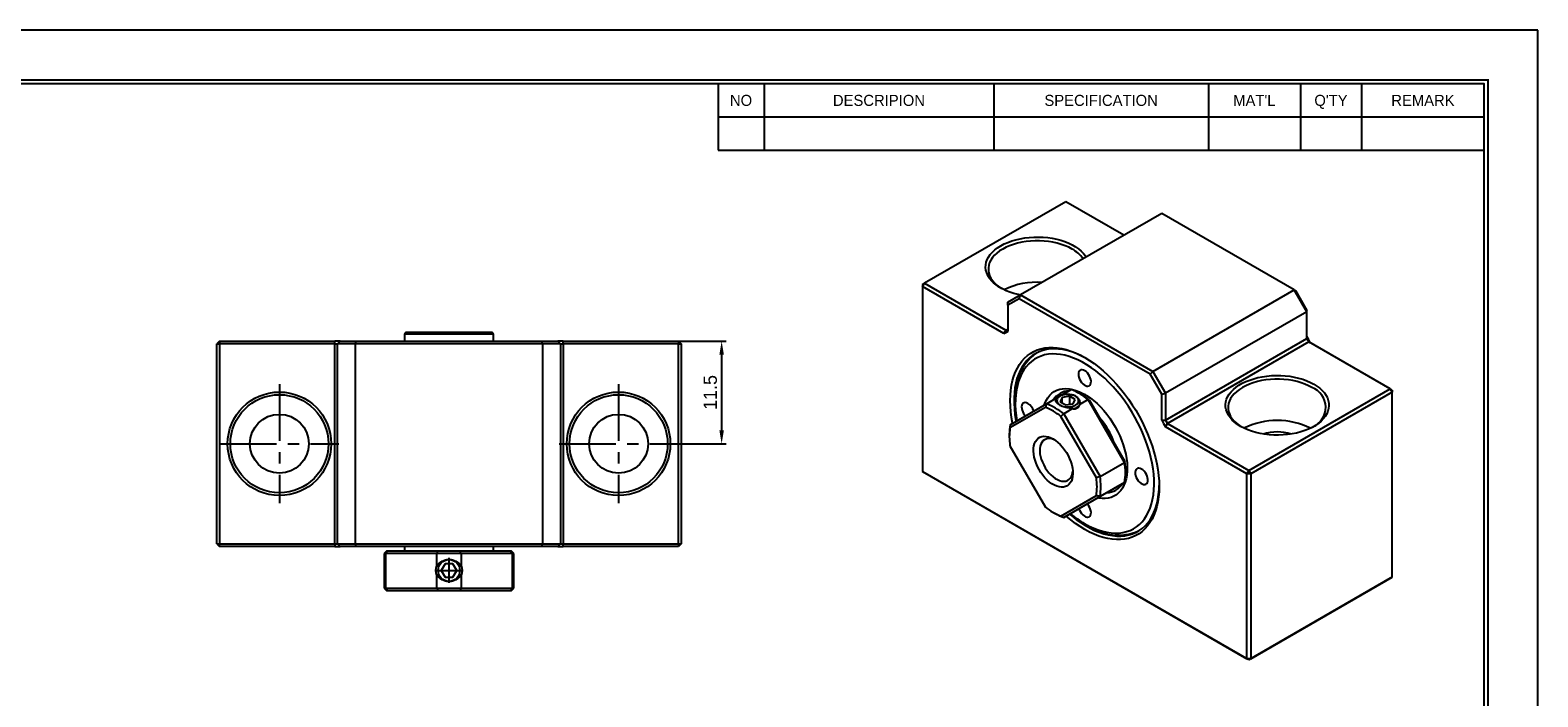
# Model space of a CAD drawing. Header units: millimetres. Extents: x 0 to 255, y 0 to 180.
# Tile 3 of 3: x 86 to 255, y 106 to 180. Entities that reach past the tile are written whole.
import ezdxf
from ezdxf.enums import TextEntityAlignment as Align

# ---------------------------------------------------------------- set-up
doc = ezdxf.new("R2010")
doc.units = ezdxf.units.MM
doc.linetypes.add('CENTER', pattern=[50.8, 31.75, -6.35, 6.35, -6.35])
doc.layers.get('DEFPOINTS').update_dxf_attribs({"linetype": 'CONTINUOUS'})
for name, color, linetype in [('center', 1, 'CENTER'), ('L1', 7, 'CONTINUOUS'), ('OUTLINE', 7, 'CONTINUOUS')]:
    doc.layers.add(name, color=color, linetype=linetype)
doc.dimstyles.get("Standard").update_dxf_attribs({"dimtxt": 1.5, "dimasz": 1.5, "dimexe": 0.5, "dimexo": 0, "dimgap": 0.5, "dimtad": 1, "dimdec": 3, "dimzin": 11, "dimdsep": 46, "dimtxsty": 'Standard', "dimcen": 0, "dimclrd": 5, "dimclre": 5, "dimclrt": 3, "dimadec": 0, "dimazin": 0, "dimtfac": 0.6, "dimtdec": 3, "dimtmove": 0, "dimatfit": 3, "dimfxl": 0, "dimtolj": 1, "dimtzin": 11, "dimarcsym": 0})

# ---------------------------------------------------------------- blocks, each defined once
blk = doc.blocks.new('표제란')
at = {"layer": 'L1', "color": 0}
for p, q in [((297, 210), (0, 210)), ((297, 0), (297, 210))]:
    blk.add_line(p, q, dxfattribs=at)
at = {"layer": 'L1'}
for p, q in [((190, 203), (190, 194.34)), ((196, 203), (196, 194.34)), ((226, 203), (226, 194.34)), ((254, 203), (254, 194.34)), ((266, 203), (266, 194.34)), ((274, 203), (274, 194.34)), ((190, 198.67), (290, 198.67)), ((190, 194.34), (290, 194.34))]:
    blk.add_line(p, q, dxfattribs=at)
at = {"layer": 'L1', "const_width": 0.25}
blk.add_lwpolyline([(290.5, 6.5), (290.5, 203.5), (10, 203.5), (10, 6.5)], close=True, dxfattribs=at)
at = {"layer": 'L1'}
blk.add_lwpolyline([(290, 7), (290, 203), (10.5, 203), (10.5, 7)], close=True, dxfattribs=at)
for s, p in [('NO', (193, 200.83)), ('DESCRIPION', (211, 200.83)), ('SPECIFICATION', (240, 200.83)), ("MAT'L", (260, 200.83)), ("Q'TY", (270, 200.83)), ('REMARK', (282, 200.83))]:
    blk.add_text(s, height=1.444, dxfattribs=at).set_placement(p, align=Align.MIDDLE_CENTER)
for tag, p in [('필렛', (179.25, 10.9)), ('모따기', (179.25, 8.3))]:
    blk.add_attdef(tag, text='', height=1.15, dxfattribs=at).set_placement(p, align=Align.MIDDLE_LEFT)
at = {"layer": 'OUTLINE', "ltscale": 0.5}
for tag, p, height in [('TITLE', (237.17, 24.41), 2.5), ('도번', (251.18, 15.64), 2.5), ('SCALE', (253.78, 9.55), 1.2), ('DATE', (277.02, 9.51), 1.2)]:
    blk.add_attdef(tag, p, '', height=height, dxfattribs=at)
blk = doc.blocks.new('*D18')
at = {"layer": 'DEFPOINTS', "color": 0, "ltscale": 0.2}
for p in [(158.66, 145.42), (158.63, 133.92), (163.51, 133.92)]:
    blk.add_point(p, dxfattribs=at)
at = {"layer": 'OUTLINE', "color": 5, "lineweight": -2, "ltscale": 0.2}
for p, q in [((158.66, 145.42), (164.01, 145.42)), ((163.51, 143.92), (163.51, 135.42)), ((158.63, 133.92), (164.01, 133.92))]:
    blk.add_line(p, q, dxfattribs=at)
at = {"layer": 'OUTLINE', "color": 5, "ltscale": 0.2}
for points in [[(163.26, 143.92), (163.76, 143.92), (163.51, 145.42)], [(163.26, 135.42), (163.76, 135.42), (163.51, 133.92)]]:
    blk.add_solid(points, dxfattribs=at)
at = {"layer": 'OUTLINE', "color": 3, "ltscale": 0.2, "insert": (162.24, 139.67), "char_height": 1.5, "attachment_point": 5, "rotation": 90}
blk.add_mtext('\\A1;11.5', dxfattribs=at)

msp = doc.modelspace()

# ---------------------------------------------------------------- linework, layer by layer
at = {"layer": 'center', "ltscale": 0.2}
for p, q in [((113.9623, 140.5876), (113.9623, 127.2476)), ((151.9623, 140.5876), (151.9623, 127.2476)), ((107.2923, 133.9176), (120.6323, 133.9176)), ((145.2923, 133.9176), (158.6323, 133.9176)), ((132.9623, 121.12), (132.9623, 118.3152)), ((131.5599, 119.7176), (134.3648, 119.7176))]:
    msp.add_line(p, q, dxfattribs=at)
at = {"layer": 'OUTLINE'}
for p, q in [((202.0734, 161.0491), (186.2342, 151.9054)), ((208.5781, 157.2941), (202.0734, 161.0491)), ((212.8215, 159.7437), (196.9823, 150.5999)), ((227.6707, 151.1714), (212.8215, 159.7437)), ((186.0221, 151.5379), (186.2342, 151.9054)), ((186.0221, 151.7829), (186.2342, 151.9054)), ((186.0221, 151.7829), (186.0221, 151.5379)), ((186.0221, 151.5379), (186.0221, 130.7978)), ((195.1438, 146.2721), (186.0221, 151.5379)), ((186.2342, 151.9054), (195.3559, 146.6395)), ((195.5681, 149.7832), (196.9823, 150.5999)), ((196.858, 150.1818), (196.9823, 150.5999)), ((196.9823, 150.5999), (211.8315, 142.0276)), ((211.8315, 142.0276), (227.6707, 151.1714)), ((229.0849, 148.7219), (227.6707, 151.1714)), ((227.6707, 151.1714), (227.795, 151.0996)), ((227.795, 151.0996), (229.0849, 148.8654)), ((196.858, 150.1818), (195.5681, 149.4368)), ((195.5681, 149.4368), (195.5681, 149.7832)), ((195.5681, 149.4368), (195.5681, 146.5171)), ((211.5315, 141.7109), (196.858, 150.1818)), ((229.0849, 148.7219), (213.2457, 139.5781)), ((229.0849, 148.7219), (229.0849, 148.8654)), ((229.0849, 145.7007), (229.0849, 148.7219)), ((107.2623, 145.4176), (106.9623, 145.1176)), ((107.2623, 145.4176), (107.2623, 145.1176)), ((107.2623, 145.4176), (120.1623, 145.4176)), ((120.1623, 145.1176), (120.1623, 145.4176)), ((120.4623, 145.4176), (120.1623, 145.4176)), ((120.4623, 145.1176), (120.7623, 145.4176)), ((120.7623, 145.4176), (120.4623, 145.4176)), ((120.7623, 145.4176), (122.5866, 145.4176)), ((122.4623, 145.1176), (122.5866, 145.4176)), ((122.5866, 145.4176), (143.3381, 145.4176)), ((128.1623, 146.4176), (127.9623, 146.2176)), ((127.9623, 146.2176), (127.9623, 145.4176)), ((137.9623, 146.2176), (127.9623, 146.2176)), ((128.1623, 146.4176), (137.7623, 146.4176)), ((137.9623, 146.2176), (137.7623, 146.4176)), ((137.9623, 145.4176), (137.9623, 146.2176)), ((143.4623, 145.1176), (143.3381, 145.4176)), ((143.3381, 145.4176), (145.1623, 145.4176)), ((145.4623, 145.1176), (145.1623, 145.4176)), ((145.4623, 145.4176), (145.1623, 145.4176)), ((145.7623, 145.4176), (145.4623, 145.4176)), ((145.7623, 145.1176), (145.7623, 145.4176)), ((145.7623, 145.4176), (158.6623, 145.4176)), ((158.6623, 145.4176), (158.6623, 145.1176)), ((158.6623, 145.4176), (158.9623, 145.1176)), ((195.3559, 146.6395), (195.1438, 146.2721)), ((195.1438, 146.2721), (195.3559, 146.3946)), ((195.3559, 146.6395), (195.5681, 146.762)), ((195.3559, 146.3946), (195.5681, 146.5171)), ((213.2457, 136.5569), (229.0849, 145.7007)), ((229.297, 145.3333), (213.4579, 136.1895)), ((229.297, 145.5782), (229.0849, 145.9456)), ((229.0849, 145.7007), (229.297, 145.3333)), ((229.5091, 145.2108), (229.297, 145.5782)), ((238.4187, 140.0675), (229.297, 145.3333)), ((106.9623, 145.1176), (107.2623, 145.1176)), ((106.9623, 122.7176), (106.9623, 145.1176)), ((120.1623, 145.1176), (107.2623, 145.1176)), ((107.2623, 145.1176), (107.2623, 122.7176)), ((120.1623, 145.1176), (120.4623, 145.1176)), ((120.1623, 122.7176), (120.1623, 145.1176)), ((120.4623, 122.7176), (120.4623, 145.1176)), ((122.4623, 145.1176), (120.4623, 145.1176)), ((143.4623, 145.1176), (122.4623, 145.1176)), ((122.4623, 145.1176), (122.4623, 122.7176)), ((145.4623, 145.1176), (143.4623, 145.1176)), ((143.4623, 122.7176), (143.4623, 145.1176)), ((145.4623, 145.1176), (145.4623, 122.7176)), ((145.4623, 145.1176), (145.7623, 145.1176)), ((145.7623, 145.1176), (145.7623, 122.7176)), ((158.6623, 145.1176), (145.7623, 145.1176)), ((158.6623, 122.7176), (158.6623, 145.1176)), ((158.6623, 145.1176), (158.9623, 145.1176)), ((158.9623, 145.1176), (158.9623, 122.7176)), ((211.5315, 141.7109), (211.8315, 142.0276)), ((211.8315, 142.0276), (213.2457, 139.5781)), ((212.8215, 139.4767), (211.5315, 141.7109)), ((196.4166, 138.8416), (196.4166, 138.4334)), ((199.9062, 138.3959), (200.9871, 139.0198)), ((201.6732, 139.1145), (201.4491, 138.6316)), ((201.4491, 138.6316), (202.0614, 138.2781)), ((201.6538, 139.4047), (202.6639, 139.9879)), ((202.5097, 139.2439), (201.6732, 139.1145)), ((201.6732, 138.5022), (201.6732, 139.1145)), ((203.1221, 138.8904), (202.5097, 139.2439)), ((202.5097, 138.3474), (202.5097, 139.2439)), ((202.8979, 138.4075), (203.1221, 138.8904)), ((204.5942, 138.8735), (203.5841, 138.2904)), ((203.842, 139.4136), (203.6299, 139.5361)), ((203.9237, 139.56), (203.756, 139.4633)), ((208.6639, 131.8246), (204.5942, 138.8735)), ((204.703, 138.8286), (208.6795, 131.9412)), ((212.8215, 139.4767), (213.2457, 139.5781)), ((212.8215, 136.5569), (212.8215, 139.4767)), ((213.2457, 139.5781), (213.2457, 136.5569)), ((222.5795, 130.9237), (238.4187, 140.0675)), ((238.6309, 139.7), (222.7917, 130.5563)), ((238.4187, 140.0675), (238.6309, 139.7)), ((238.6309, 139.945), (238.4187, 140.0675)), ((238.6309, 139.945), (238.6309, 139.7)), ((238.6309, 118.9599), (238.6309, 139.7)), ((199.7975, 137.9867), (195.821, 135.6904)), ((195.8365, 136.0457), (199.9062, 138.3959)), ((205.4975, 130.1042), (201.521, 136.9917)), ((202.9174, 137.9055), (201.8365, 137.2815)), ((201.8365, 137.2815), (205.9062, 130.2326)), ((202.0614, 138.2781), (202.8979, 138.4075)), ((212.8215, 136.5569), (213.0336, 136.1895)), ((212.8215, 136.5569), (213.2457, 136.5569)), ((213.0336, 136.1895), (213.2457, 135.8221)), ((213.2457, 136.5569), (213.4579, 136.1895)), ((213.2457, 135.8221), (213.4579, 136.1895)), ((222.3674, 130.5563), (213.2457, 135.8221)), ((213.4579, 136.1895), (222.5795, 130.9237)), ((195.7448, 134.9841), (195.7448, 134.7392)), ((195.821, 133.7001), (199.7975, 126.8126)), ((205.9062, 130.2326), (208.6639, 131.8246)), ((186.0221, 130.7978), (222.3674, 109.8161)), ((186.2342, 130.6753), (186.0221, 130.7978)), ((222.5795, 109.6936), (186.2342, 130.6753)), ((208.7556, 130.6572), (208.7556, 130.9021)), ((208.7556, 130.8028), (208.9233, 130.8996)), ((222.5795, 130.9237), (222.3674, 130.5563)), ((222.3674, 109.8161), (222.3674, 130.5563)), ((222.7917, 130.5563), (222.3674, 130.5563)), ((222.5795, 130.9237), (222.7917, 130.5563)), ((222.7917, 130.5563), (222.7917, 109.8161)), ((204.5942, 127.2454), (208.6639, 129.5956)), ((208.6639, 129.5956), (205.9062, 128.0036)), ((201.521, 125.8177), (205.4975, 128.114)), ((205.9062, 128.0036), (201.8365, 125.6534)), ((201.8365, 125.6534), (204.5942, 127.2454)), ((200.6584, 126.2277), (200.8705, 126.1052)), ((204.1935, 124.962), (204.547, 124.7578)), ((106.9623, 122.7176), (107.2623, 122.7176)), ((106.9623, 122.7176), (107.2623, 122.4176)), ((107.2623, 122.7176), (120.1623, 122.7176)), ((107.2623, 122.4176), (107.2623, 122.7176)), ((120.1623, 122.4176), (107.2623, 122.4176)), ((120.1623, 122.7176), (120.4623, 122.7176)), ((120.1623, 122.7176), (120.1623, 122.4176)), ((120.1623, 122.4176), (120.4623, 122.4176)), ((120.4623, 122.7176), (122.4623, 122.7176)), ((120.7623, 122.4176), (120.4623, 122.7176)), ((120.4623, 122.4176), (120.7623, 122.4176)), ((122.5866, 122.4176), (120.7623, 122.4176)), ((122.4623, 122.7176), (143.4623, 122.7176)), ((122.5866, 122.4176), (122.4623, 122.7176)), ((143.3381, 122.4176), (122.5866, 122.4176)), ((126.0123, 121.9176), (125.7123, 121.6176)), ((126.0123, 121.9176), (126.12, 121.9176)), ((126.12, 121.9176), (131.7436, 121.9176)), ((127.9623, 122.4176), (127.9623, 121.9176)), ((131.7436, 121.9176), (134.1811, 121.9176)), ((134.1811, 121.9176), (139.8047, 121.9176)), ((137.9623, 121.9176), (137.9623, 122.4176)), ((139.8047, 121.9176), (139.9123, 121.9176)), ((140.2123, 121.6176), (139.9123, 121.9176)), ((143.3381, 122.4176), (143.4623, 122.7176)), ((145.1623, 122.4176), (143.3381, 122.4176)), ((143.4623, 122.7176), (145.4623, 122.7176)), ((145.1623, 122.4176), (145.4623, 122.7176)), ((145.1623, 122.4176), (145.4623, 122.4176)), ((145.4623, 122.7176), (145.7623, 122.7176)), ((145.4623, 122.4176), (145.7623, 122.4176)), ((145.7623, 122.4176), (145.7623, 122.7176)), ((145.7623, 122.7176), (158.6623, 122.7176)), ((158.6623, 122.4176), (145.7623, 122.4176)), ((158.6623, 122.7176), (158.9623, 122.7176)), ((158.6623, 122.7176), (158.6623, 122.4176)), ((158.9623, 122.7176), (158.6623, 122.4176)), ((125.7123, 121.6176), (125.7123, 117.7176)), ((125.842, 121.6176), (125.7123, 121.6176)), ((125.842, 121.6176), (125.842, 117.7176)), ((131.5974, 121.6176), (125.842, 121.6176)), ((134.3273, 121.6176), (131.5974, 121.6176)), ((131.5974, 120.189), (131.5974, 121.6176)), ((132.5293, 120.4676), (132.0963, 119.7176)), ((133.3954, 120.4676), (132.5293, 120.4676)), ((133.8284, 119.7176), (133.3954, 120.4676)), ((134.3273, 121.6176), (134.3273, 120.189)), ((140.0827, 121.6176), (134.3273, 121.6176)), ((140.0827, 117.7176), (140.0827, 121.6176)), ((140.2123, 121.6176), (140.0827, 121.6176)), ((140.2123, 117.7176), (140.2123, 121.6176)), ((131.5974, 117.7176), (131.5974, 119.2462)), ((132.0963, 119.7176), (132.5293, 118.9676)), ((132.5293, 118.9676), (133.3954, 118.9676)), ((133.3954, 118.9676), (133.8284, 119.7176)), ((134.3273, 119.2462), (134.3273, 117.7176)), ((238.4187, 118.8374), (222.5795, 109.6936)), ((222.7917, 109.8161), (238.6309, 118.9599)), ((238.6309, 118.9599), (238.4187, 118.8374)), ((125.7123, 117.7176), (126.0123, 117.4176)), ((125.7123, 117.7176), (125.842, 117.7176)), ((125.842, 117.7176), (131.5974, 117.7176)), ((126.12, 117.4176), (126.0123, 117.4176)), ((131.7436, 117.4176), (126.12, 117.4176)), ((131.5974, 117.7176), (134.3273, 117.7176)), ((134.1811, 117.4176), (131.7436, 117.4176)), ((139.8047, 117.4176), (134.1811, 117.4176)), ((134.3273, 117.7176), (140.0827, 117.7176)), ((139.9123, 117.4176), (139.8047, 117.4176)), ((139.9123, 117.4176), (140.2123, 117.7176)), ((140.0827, 117.7176), (140.2123, 117.7176)), ((222.7917, 109.8161), (222.3674, 109.8161)), ((222.5795, 109.6936), (222.3674, 109.8161)), ((222.7917, 109.8161), (222.5795, 109.6936))]:
    msp.add_line(p, q, dxfattribs=at)
at = {"layer": 'OUTLINE', "flags": 128}
for points in [[(196.9575, 150.5856), (196.7322, 150.6347), (196.2583, 150.759), (195.8057, 150.9072), (195.3779, 151.0783), (194.9784, 151.2709), (194.6104, 151.4833), (194.2768, 151.7139), (193.9805, 151.9609), (193.7236, 152.2222), (193.5084, 152.4957), (193.3365, 152.7793), (193.2093, 153.0707), (193.1279, 153.3674), (193.0929, 153.6672), (193.1046, 153.9675), (193.1629, 154.2661), (193.2673, 154.5604), (193.4169, 154.8482), (193.6107, 155.127), (193.847, 155.3947), (194.1238, 155.6491), (194.4391, 155.8881), (194.7902, 156.1099), (195.1744, 156.3126), (195.5884, 156.4946), (196.0291, 156.6544), (196.4928, 156.7908), (196.9758, 156.9027), (197.4743, 156.9891), (197.9841, 157.0493), (198.5013, 157.083), (199.0216, 157.0897), (199.5409, 157.0695), (200.0549, 157.0225), (200.5595, 156.9491), (201.0508, 156.8499), (201.5246, 156.7256), (201.9772, 156.5773), (202.405, 156.4063), (202.8045, 156.2137), (203.1725, 156.0013), (203.5061, 155.7706), (203.8025, 155.5237), (204.0593, 155.2624), (204.2745, 154.9888), (204.3595, 154.8587)], [(202.7805, 155.7424), (202.4051, 155.94), (201.9997, 156.1168), (201.5678, 156.2711), (201.113, 156.4019), (200.6393, 156.5078), (200.1507, 156.5881), (199.6513, 156.642), (199.1455, 156.669), (198.6374, 156.669), (198.1316, 156.642), (197.6322, 156.5881), (197.1436, 156.5078), (196.6699, 156.4019), (196.2151, 156.2711), (195.7832, 156.1168), (195.3778, 155.94), (195.0024, 155.7424), (194.6601, 155.5257), (194.354, 155.2917), (194.0865, 155.0423), (193.8601, 154.7798), (193.6766, 154.5063), (193.5375, 154.2243), (193.4442, 153.936), (193.3973, 153.644), (193.3973, 153.3507), (193.4442, 153.0587), (193.5375, 152.7704), (193.6766, 152.4883), (193.8601, 152.2148), (194.0865, 151.9523), (194.354, 151.703), (194.6601, 151.4689), (194.8985, 151.3138)], [(196.1143, 136.2061), (196.113, 136.2125), (195.9987, 136.8692), (195.9167, 137.5144), (195.8674, 138.1455), (195.8509, 138.76), (195.8674, 139.3555), (195.9167, 139.9296), (195.9987, 140.4801), (196.113, 141.0048), (196.2593, 141.5017), (196.4368, 141.9687), (196.645, 142.404), (196.883, 142.806), (197.1498, 143.173), (197.4444, 143.5035), (197.7657, 143.7963), (198.1123, 144.0502), (198.483, 144.2643), (198.8762, 144.4376), (199.2904, 144.5695), (199.7239, 144.6594), (200.1751, 144.7071), (200.6421, 144.7123), (201.1232, 144.6749), (201.6164, 144.5953), (202.1197, 144.4736), (202.6313, 144.3103), (203.149, 144.1061), (203.6708, 143.8618), (204.1948, 143.5784), (204.7187, 143.2569), (205.2405, 142.8987), (205.7582, 142.5051), (206.2698, 142.0778), (206.7732, 141.6183), (207.2663, 141.1286), (207.7474, 140.6105), (208.2144, 140.0661), (208.6656, 139.4975), (209.0992, 138.907), (209.5133, 138.2969), (209.9065, 137.6696), (210.2772, 137.0276), (210.6238, 136.3735), (210.9451, 135.7097), (211.2397, 135.039), (211.5065, 134.364), (211.7445, 133.6873), (211.9527, 133.0116), (212.1302, 132.3396), (212.2765, 131.6739), (212.3908, 131.0172), (212.4728, 130.372), (212.5222, 129.7409), (212.5386, 129.1264), (212.5386, 129.1264)], [(204.3028, 143.5152), (204.2779, 143.5292), (203.7625, 143.7984), (203.2496, 144.0284), (202.7415, 144.2183), (202.24, 144.3673), (201.7473, 144.4748), (201.2652, 144.5404), (200.7959, 144.5638), (200.341, 144.545), (199.9026, 144.484), (199.4822, 144.381), (199.0817, 144.2365), (198.7027, 144.051), (198.3466, 143.8253), (198.0149, 143.5603), (197.709, 143.2571), (197.43, 142.9169), (197.1791, 142.541), (196.9573, 142.131), (196.7656, 141.6885), (196.6046, 141.2154), (196.475, 140.7134), (196.3773, 140.1847), (196.312, 139.6313), (196.2793, 139.0556), (196.2793, 138.4597), (196.312, 137.8462), (196.3773, 137.2174), (196.475, 136.5759), (196.5014, 136.4297)], [(204.1948, 124.9612), (204.6982, 124.6894), (205.1996, 124.4564), (205.6968, 124.2632), (206.1876, 124.1106), (206.6701, 123.9992), (207.1422, 123.9296), (207.602, 123.9019), (208.0474, 123.9164), (208.4767, 123.9729), (208.8881, 124.0712), (209.2797, 124.211), (209.65, 124.3915), (209.9975, 124.6121), (210.3206, 124.8719), (210.618, 125.1697), (210.8885, 125.5043), (211.1309, 125.8743), (211.3442, 126.2782), (211.5275, 126.7142), (211.68, 127.1805), (211.8012, 127.6751), (211.8905, 128.1961), (211.9474, 128.7412), (211.9719, 129.3081), (211.9638, 129.8944), (211.923, 130.4978), (211.8499, 131.1155), (211.7446, 131.7452), (211.6077, 132.384), (211.4396, 133.0294), (211.2412, 133.6786), (211.0132, 134.329), (210.7567, 134.9777), (210.4726, 135.622), (210.1622, 136.2594), (209.8267, 136.887), (209.4676, 137.5023), (209.0865, 138.1026), (208.6848, 138.6855), (208.2642, 139.2485), (207.8266, 139.7893), (207.3738, 140.3055), (206.9076, 140.7951), (206.43, 141.2559), (205.9431, 141.686), (205.4488, 142.0837), (204.9493, 142.4472), (204.4466, 142.775), (203.9429, 143.0658), (203.4402, 143.3184), (202.9407, 143.5316), (202.4464, 143.7046), (201.9595, 143.8367), (201.4819, 143.9272), (201.0158, 143.9759), (200.5629, 143.9825), (200.1253, 143.947), (199.7048, 143.8695), (199.3031, 143.7505), (198.9219, 143.5902), (198.5628, 143.3895), (198.2273, 143.1492), (197.9169, 142.8703), (197.6328, 142.5539), (197.3763, 142.2014), (197.1483, 141.8143), (196.9499, 141.3941), (196.7819, 140.9428), (196.6449, 140.462), (196.5397, 139.9539), (196.4665, 139.4206), (196.4258, 138.8643), (196.4176, 138.2874), (196.4421, 137.6923), (196.499, 137.0814), (196.5849, 136.4779)], [(204.1948, 142.1086), (204.0428, 142.1773), (203.8979, 142.2045), (203.7668, 142.1891), (203.6558, 142.1318), (203.57, 142.0352), (203.5134, 141.9038), (203.4887, 141.7439), (203.497, 141.5628), (203.5379, 141.369), (203.6095, 141.1717), (203.7085, 140.98), (203.8302, 140.8029), (203.969, 140.6486), (204.1183, 140.5244), (204.2712, 140.4362), (204.4205, 140.3879), (204.5593, 140.382), (204.681, 140.4185), (204.78, 140.496), (204.8516, 140.6106), (204.8925, 140.7571), (204.9008, 140.9287), (204.8761, 141.1172), (204.8195, 141.3139), (204.7337, 141.5096), (204.6227, 141.6951), (204.4917, 141.8617), (204.3468, 142.0018), (204.1948, 142.1086)], [(229.8627, 140.5981), (230.2139, 140.3764), (230.5291, 140.1373), (230.806, 139.8829), (231.0423, 139.6152), (231.236, 139.3364), (231.3857, 139.0487), (231.4901, 138.7543), (231.5484, 138.4558), (231.5601, 138.1554), (231.525, 137.8556), (231.4436, 137.5589), (231.3165, 137.2676), (231.1446, 136.984), (230.9294, 136.7105), (230.6725, 136.4491), (230.3761, 136.2022), (230.0426, 135.9716), (229.6746, 135.7591), (229.2751, 135.5666), (228.8473, 135.3955), (228.3947, 135.2472), (227.9208, 135.123), (227.4296, 135.0237), (226.9249, 134.9503), (226.4109, 134.9033), (225.8917, 134.8831), (225.3714, 134.8898), (224.8542, 134.9235), (224.3443, 134.9838), (223.8459, 135.0702), (223.3629, 135.182), (222.8992, 135.3184), (222.4585, 135.4782), (222.0444, 135.6603), (221.6603, 135.8629), (221.3092, 136.0847), (220.9939, 136.3237), (220.717, 136.5781), (220.4807, 136.8458), (220.287, 137.1247), (220.1373, 137.4124), (220.0329, 137.7067), (219.9747, 138.0053), (219.963, 138.3057), (219.998, 138.6054), (220.0794, 138.9022), (220.2066, 139.1935), (220.3784, 139.4771), (220.5937, 139.7506), (220.8505, 140.0119), (221.1469, 140.2589), (221.4804, 140.4895), (221.8484, 140.702), (222.2479, 140.8945), (222.6757, 141.0656), (223.1284, 141.2139), (223.6022, 141.3381), (224.0934, 141.4373), (224.5981, 141.5107), (225.1121, 141.5577), (225.6314, 141.578), (226.1517, 141.5712), (226.6688, 141.5376), (227.1787, 141.4773), (227.6771, 141.3909), (228.1602, 141.2791), (228.6239, 141.1427), (229.0645, 140.9828), (229.4786, 140.8008), (229.8627, 140.5981)], [(229.6506, 140.2307), (229.2752, 140.4283), (228.8698, 140.605), (228.4378, 140.7594), (227.9831, 140.8901), (227.5094, 140.9961), (227.0207, 141.0763), (226.5214, 141.1302), (226.0155, 141.1573), (225.5075, 141.1573), (225.0017, 141.1302), (224.5023, 141.0763), (224.0137, 140.9961), (223.5399, 140.8901), (223.0852, 140.7594), (222.6533, 140.605), (222.2479, 140.4283), (221.8724, 140.2307), (221.5302, 140.014), (221.224, 139.7799), (220.9566, 139.5306), (220.7301, 139.2681), (220.5466, 138.9946), (220.4076, 138.7125), (220.3143, 138.4242), (220.2674, 138.1322), (220.2674, 137.8389), (220.3143, 137.5469), (220.4076, 137.2586), (220.5466, 136.9766), (220.7301, 136.7031), (220.9566, 136.4406), (221.224, 136.1912), (221.5302, 135.9572), (221.7685, 135.8021)], [(197.8308, 138.4336), (197.6788, 138.5022), (197.5339, 138.5295), (197.4029, 138.5141), (197.2919, 138.4568), (197.2061, 138.3602), (197.1495, 138.2288), (197.1247, 138.0688), (197.133, 137.8878), (197.1739, 137.694), (197.2455, 137.4967), (197.3445, 137.3049), (197.4662, 137.1278), (197.5467, 137.0333)], [(199.6488, 138.2472), (199.7211, 138.447), (199.876, 138.7831), (200.0612, 139.0852), (200.2754, 139.3513), (200.5171, 139.5795), (200.7846, 139.7681), (201.076, 139.9159), (201.3893, 140.0218), (201.7222, 140.085), (202.0725, 140.1052), (202.4377, 140.0821), (202.8152, 140.016), (203.2024, 139.9073), (203.5965, 139.7567), (203.9949, 139.5654), (204.3946, 139.3346), (204.793, 139.066), (205.1871, 138.7615), (205.5743, 138.4232), (205.9518, 138.0535), (206.317, 137.6549), (206.6673, 137.2303), (207.0002, 136.7826), (207.3135, 136.3151), (207.6049, 135.8309), (207.8724, 135.3334), (208.1141, 134.8262), (208.3283, 134.3128), (208.5135, 133.7968), (208.6684, 133.2818), (208.7919, 132.7715), (208.8832, 132.2694), (208.9416, 131.779), (208.9667, 131.3039), (208.9583, 130.8472), (208.9165, 130.4122), (208.8416, 130.002), (208.7341, 129.6195), (208.5948, 129.2673), (208.4246, 128.9478), (208.2247, 128.6635), (207.9966, 128.4161), (207.7418, 128.2075), (207.4621, 128.0392), (207.1595, 127.9123), (206.8361, 127.8276), (206.4942, 127.7859), (206.1361, 127.7873), (205.7644, 127.832), (205.6485, 127.8542)], [(201.4233, 138.2632), (201.6081, 138.1756), (201.8189, 138.1106), (202.0477, 138.0705), (202.2856, 138.057), (202.5235, 138.0705), (202.7523, 138.1106), (202.9631, 138.1756), (203.1479, 138.2632), (203.2995, 138.3698), (203.4122, 138.4916), (203.4816, 138.6236), (203.5051, 138.761), (203.4816, 138.8983), (203.4122, 139.0304), (203.2995, 139.1521), (203.1479, 139.2588), (202.9631, 139.3463), (202.7523, 139.4114), (202.5235, 139.4514), (202.2856, 139.465), (202.0477, 139.4514), (201.8189, 139.4114), (201.6081, 139.3463), (201.4233, 139.2588), (201.2716, 139.1521), (201.1589, 139.0304), (201.0895, 138.8983), (201.0661, 138.761), (201.0895, 138.6236), (201.1589, 138.4916), (201.2716, 138.3698), (201.4233, 138.2632)], [(206.8239, 135.155), (206.7837, 135.229), (206.5585, 135.6147)], [(200.6592, 134.4539), (200.9308, 134.2778), (201.1982, 134.0657), (201.4575, 133.8207), (201.7046, 133.5468), (201.9359, 133.2478), (202.1479, 132.9285), (202.3373, 132.5936), (202.5012, 132.2483), (202.6373, 131.8977), (202.7433, 131.5471), (202.8178, 131.202), (202.8595, 130.8674), (202.8679, 130.5486), (202.8428, 130.2502), (202.7846, 129.9769), (202.6942, 129.7328), (202.5729, 129.5216), (202.4226, 129.3465), (202.2456, 129.2101), (202.0445, 129.1145), (201.8225, 129.0611), (201.5828, 129.0509), (201.3291, 129.0839), (201.0653, 129.1595), (200.7953, 129.2768), (200.5232, 129.4339), (200.2532, 129.6283), (199.9893, 129.8573), (199.7357, 130.1172), (199.496, 130.4042), (199.2739, 130.7139), (199.0728, 131.0417), (198.8958, 131.3824), (198.7456, 131.7311), (198.6243, 132.0823), (198.5339, 132.4308), (198.4757, 132.7713), (198.4506, 133.0986), (198.4589, 133.4078), (198.5007, 133.6942), (198.5751, 133.9534), (198.6812, 134.1815), (198.8172, 134.375), (198.9812, 134.5311), (199.1706, 134.6473), (199.3825, 134.7219), (199.6138, 134.7537), (199.861, 134.7424), (200.1202, 134.6879), (200.3877, 134.5913), (200.6592, 134.4539)], [(200.844, 134.3382), (200.7654, 134.3734), (200.5224, 134.4566), (200.2882, 134.4979), (200.0668, 134.4966), (199.8624, 134.4525), (199.6785, 134.3666), (199.5184, 134.2404), (199.385, 134.076), (199.2806, 133.8766), (199.2072, 133.6455), (199.1659, 133.387), (199.1577, 133.1056), (199.1825, 132.8064), (199.24, 132.4947), (199.3291, 132.176), (199.4482, 131.8561), (199.5953, 131.5407), (199.7677, 131.2354), (199.9623, 130.9456), (200.1756, 130.6765), (200.4039, 130.4329), (200.6431, 130.2192), (200.8888, 130.0392), (201.1368, 129.8961), (201.3825, 129.7924), (201.6216, 129.73), (201.8499, 129.71), (202.0633, 129.7327), (202.2579, 129.7978), (202.4302, 129.9041), (202.5773, 130.0498), (202.6965, 130.2321), (202.7856, 130.4478), (202.8431, 130.6932), (202.8612, 130.844)], [(210.5587, 131.0859), (210.4067, 131.1546), (210.2618, 131.1818), (210.1308, 131.1664), (210.0198, 131.1091), (209.934, 131.0125), (209.8774, 130.8811), (209.8526, 130.7212), (209.8609, 130.5401), (209.9018, 130.3463), (209.9735, 130.149), (210.0724, 129.9573), (210.1942, 129.7802), (210.3329, 129.6259), (210.4823, 129.5017), (210.6352, 129.4135), (210.7845, 129.3652), (210.9233, 129.3592), (211.045, 129.3958), (211.144, 129.4733), (211.2156, 129.5879), (211.2565, 129.7344), (211.2648, 129.906), (211.2401, 130.0945), (211.1835, 130.2912), (211.0976, 130.4869), (210.9866, 130.6724), (210.8556, 130.839), (210.7107, 130.9791), (210.5587, 131.0859)], [(212.5386, 129.1264), (212.5222, 128.5309), (212.4728, 127.9568), (212.3908, 127.4063), (212.2765, 126.8815), (212.1302, 126.3847), (211.9527, 125.9177), (211.7445, 125.4824), (211.5065, 125.0804), (211.2397, 124.7134), (210.9451, 124.3829), (210.6238, 124.0901), (210.2772, 123.8362), (209.9065, 123.6221), (209.5133, 123.4488), (209.0992, 123.3169), (208.6656, 123.227), (208.2144, 123.1793), (207.7474, 123.1741), (207.2663, 123.2114), (206.7732, 123.2911), (206.2698, 123.4128), (205.7582, 123.5761), (205.2405, 123.7803), (204.7187, 124.0246), (204.1948, 124.308), (203.6708, 124.6295), (203.149, 124.9877), (202.6313, 125.3813), (202.1197, 125.8086), (202.114, 125.8136)], [(202.5012, 126.0371), (202.7415, 125.8359), (203.2496, 125.4391), (203.7625, 125.077), (204.2779, 124.7511), (204.7938, 124.4627), (205.3082, 124.213), (205.8189, 124.0029), (206.324, 123.8334), (206.8214, 123.7051), (207.309, 123.6185), (207.7849, 123.5739), (208.2473, 123.5716), (208.6941, 123.6116), (209.1238, 123.6936), (209.5344, 123.8174), (209.9243, 123.9825), (210.2921, 124.1882), (210.6362, 124.4337), (210.9551, 124.7179), (211.2477, 125.0398), (211.5128, 125.398), (211.7492, 125.7911), (211.9561, 126.2176), (212.1326, 126.6756), (212.278, 127.1634), (212.3917, 127.679), (212.4732, 128.2203), (212.5222, 128.7852), (212.5379, 129.25)], [(203.547, 126.6409), (203.6095, 126.474), (203.7085, 126.2822), (203.8302, 126.1051), (203.969, 125.9509), (204.1183, 125.8267), (204.2712, 125.7384), (204.4205, 125.6902), (204.5593, 125.6842), (204.681, 125.7208), (204.78, 125.7982), (204.8516, 125.9129), (204.8925, 126.0594), (204.9008, 126.2309), (204.8761, 126.4195), (204.8195, 126.6162), (204.7337, 126.8118), (204.6227, 126.9973), (204.4917, 127.164), (204.4784, 127.1785)]]:
    msp.add_lwpolyline(points, dxfattribs=at)
at = {"layer": 'OUTLINE'}
for centre, radius in [((113.9623, 133.9176), 5.8), ((113.9623, 133.9176), 5.5), ((151.9623, 133.9176), 5.8), ((151.9623, 133.9176), 5.5), ((113.9623, 133.9176), 3.3), ((151.9623, 133.9176), 3.3), ((132.9623, 119.7176), 1.2195)]:
    msp.add_circle(centre, radius, dxfattribs=at)
for centre, radius, start, end in [((201.016, 152.5007), 3.6909, 35.759378, 61.440136), ((198.8117, 143.7563), 8.2695, 85.823038, 116.18021), ((202.2654, 139.3765), 5.8732, 127.027923, 185.224899), ((228.8034, 137.9953), 2.3906, 293.445008, 69.242856), ((202.5177, 137.6649), 2.1859, 92.484946, 147.509677), ((201.9562, 138.0582), 1.3907, 101.311988, 138.682635), ((200.2732, 133.6176), 6.8041, 50.575893, 69.429484), ((202.5551, 138.2797), 1.1542, 39.073108, 80.932269), ((202.277, 135.5138), 4.3696, 61.295497, 78.884647), ((200.1107, 132.9956), 7.4239, 51.787191, 59.826994), ((196.9902, 137.1281), 1.5527, 16.585372, 57.223711), ((197.4344, 131.9031), 6.5264, 51.232971, 68.772405), ((197.5155, 132.0256), 6.8041, 50.575893, 69.429484), ((202.6149, 139.1993), 1.3907, 281.311988, 318.682635), ((199.5127, 131.2403), 8.4571, 18.557927, 41.442073), ((202.2727, 134.6952), 6.528, 171.231704, 188.768296), ((201.6343, 135.0103), 5.8895, 169.874468, 180.254736), ((225.7615, 128.0016), 8.5227, 64.059211, 115.940789), ((225.7615, 129.8289), 5.4108, 73.140393, 106.859607), ((201.9501, 130.7101), 6.8057, 350.574732, 9.425268), ((201.3307, 130.8803), 7.4249, 0.168065, 8.214411), ((199.0458, 129.1091), 6.528, 351.231704, 8.768296), ((199.1923, 129.1181), 6.8057, 350.574732, 9.425268), ((204.6159, 131.4934), 4.3495, 341.069005, 358.740097), ((206.5794, 130.629), 2.1852, 272.455353, 327.555399), ((203.884, 131.9013), 6.5264, 231.232971, 248.772405), ((203.881, 131.2833), 5.9897, 239.827195, 250.041751), ((210.3125, 135.4397), 12.1337, 230.439129, 239.721782), ((207.9265, 129.4746), 5.8023, 234.393635, 293.355181), ((132.9623, 119.7176), 1.5, 158.667561, 201.332439), ((132.9623, 119.7176), 1.5, 338.667561, 21.332439)]:
    msp.add_arc(centre, radius, start, end, dxfattribs=at)
msp.add_ellipse((202.2856, 139.7696), major_axis=(-1.0607, 1.8371), ratio=0.57733463, start_param=2.76923072, end_param=3.51387332, dxfattribs=at)
for points, knots in [([(201.1199, 138.486), (201.0325, 138.5715), (200.9735, 138.659), (200.923, 138.8388), (200.9324, 138.9302), (200.9871, 139.0198)], [0, 0, 0, 0, 0.5, 0.5, 1, 1, 1, 1]), ([(201.6538, 139.4047), (201.8336, 139.4502), (202.0252, 139.4741), (202.3919, 139.4787), (202.5725, 139.4594), (202.737, 139.4195)], [0, 0, 0, 0, 0.5, 0.5, 1, 1, 1, 1]), ([(202.737, 139.4195), (202.818, 139.4059), (202.8947, 139.3868), (203.0398, 139.3373), (203.1084, 139.3065), (203.2918, 139.2006), (203.3889, 139.1091), (203.4512, 139.0072)], [0, 0, 0, 0, 0.25, 0.25, 0.5, 0.5, 1, 1, 1, 1]), ([(203.4512, 139.0072), (203.538, 138.902), (203.5981, 138.7818), (203.648, 138.5366), (203.6386, 138.4073), (203.5841, 138.2904)], [0, 0, 0, 0, 0.5, 0.5, 1, 1, 1, 1]), ([(201.8341, 138.0737), (201.6738, 138.1185), (201.5249, 138.1795), (201.3396, 138.2866), (201.2853, 138.324), (201.1912, 138.4025), (201.1511, 138.444), (201.1199, 138.486)], [0, 0, 0, 0, 0.5, 0.5, 0.75, 0.75, 1, 1, 1, 1]), ([(202.9174, 137.9055), (202.8281, 137.8966), (202.7347, 137.8955), (202.5491, 137.9055), (202.4566, 137.9164), (202.1795, 137.9634), (202.0003, 138.0128), (201.8341, 138.0737)], [0, 0, 0, 0, 0.25, 0.25, 0.5, 0.5, 1, 1, 1, 1]), ([(131.5974, 120.189), (131.6858, 120.355), (131.8149, 120.4968), (132.1096, 120.7207), (132.2797, 120.8061), (132.4574, 120.8611)], [0, 0, 0, 0, 0.5, 0.5, 1, 1, 1, 1]), ([(132.4574, 120.8611), (132.5368, 120.8961), (132.6189, 120.9226), (132.7882, 120.9584), (132.876, 120.9676), (133.1353, 120.9676), (133.3096, 120.9307), (133.4673, 120.8611)], [0, 0, 0, 0, 0.25, 0.25, 0.5, 0.5, 1, 1, 1, 1]), ([(133.4673, 120.8611), (133.6452, 120.806), (133.816, 120.7202), (134.1106, 120.4961), (134.2394, 120.354), (134.3273, 120.189)], [0, 0, 0, 0, 0.5, 0.5, 1, 1, 1, 1]), ([(132.4574, 118.5742), (132.2783, 118.6296), (132.1109, 118.7135), (131.8135, 118.9394), (131.6854, 119.0809), (131.5974, 119.2462)], [0, 0, 0, 0, 0.5, 0.5, 1, 1, 1, 1]), ([(133.4673, 118.5742), (133.3101, 118.5047), (133.1367, 118.4675), (132.8745, 118.4676), (132.7886, 118.4767), (132.62, 118.5123), (132.5363, 118.5393), (132.4574, 118.5742)], [0, 0, 0, 0, 0.5, 0.5, 0.75, 0.75, 1, 1, 1, 1]), ([(134.3273, 119.2462), (134.2834, 119.1638), (134.2288, 119.0863), (134.106, 118.9466), (134.0379, 118.8839), (133.8155, 118.7145), (133.6469, 118.6297), (133.4673, 118.5742)], [0, 0, 0, 0, 0.25, 0.25, 0.5, 0.5, 1, 1, 1, 1])]:
    msp.add_open_spline(points, degree=3, knots=knots, dxfattribs=at)
for points in [[(204.5942, 138.8735), (204.6303, 138.8589), (204.6665, 138.8439), (204.703, 138.8286)], [(199.9062, 138.3959), (199.8701, 138.2595), (199.8339, 138.1231), (199.7975, 137.9867)], [(201.8365, 137.2815), (201.7311, 137.1852), (201.6259, 137.0886), (201.521, 136.9917)], [(202.9174, 137.9055), (202.907, 137.8825), (202.8971, 137.8592), (202.8877, 137.8356)], [(203.6594, 138.2811), (203.6343, 138.2847), (203.6091, 138.2879), (203.5841, 138.2904)], [(195.8365, 136.0457), (195.8311, 135.9271), (195.826, 135.8086), (195.821, 135.6904)], [(208.6639, 131.8246), (208.6693, 131.8632), (208.6745, 131.902), (208.6795, 131.9412)], [(205.9062, 130.2326), (205.7701, 130.1895), (205.6338, 130.1467), (205.4975, 130.1042)], [(205.9062, 128.0036), (205.7701, 128.0405), (205.6338, 128.0773), (205.4975, 128.114)], [(201.8365, 125.6534), (201.7311, 125.7081), (201.6259, 125.7628), (201.521, 125.8177)], [(125.842, 121.6176), (125.9345, 121.7177), (126.0271, 121.8177), (126.12, 121.9176)], [(131.5974, 121.6176), (131.6464, 121.7177), (131.6952, 121.8177), (131.7436, 121.9176)], [(134.3273, 121.6176), (134.2783, 121.7177), (134.2295, 121.8177), (134.1811, 121.9176)], [(140.0827, 121.6176), (139.9902, 121.7177), (139.8976, 121.8177), (139.8047, 121.9176)], [(131.5974, 120.189), (131.587, 120.2141), (131.5762, 120.2388), (131.5651, 120.2633)], [(134.3596, 120.2633), (134.3485, 120.2388), (134.3377, 120.2141), (134.3273, 120.189)], [(131.5651, 119.1719), (131.5762, 119.1964), (131.587, 119.2211), (131.5974, 119.2462)], [(134.3273, 119.2462), (134.3377, 119.2211), (134.3485, 119.1964), (134.3596, 119.1719)], [(125.842, 117.7176), (125.9345, 117.6175), (126.0271, 117.5175), (126.12, 117.4176)], [(131.5974, 117.7176), (131.6464, 117.6175), (131.6952, 117.5175), (131.7436, 117.4176)], [(134.3273, 117.7176), (134.2783, 117.6175), (134.2295, 117.5175), (134.1811, 117.4176)], [(140.0827, 117.7176), (139.9902, 117.6175), (139.8976, 117.5175), (139.8047, 117.4176)]]:
    msp.add_open_spline(points, degree=3, dxfattribs=at)

# ---------------------------------------------------------------- block references
at = {"layer": 'OUTLINE', "xscale": 0.8584703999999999, "yscale": 0.8584703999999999, "zscale": 0.8584703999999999}
msp.add_blockref('표제란', (0, 0), dxfattribs=at)

# ---------------------------------------------------------------- dimensions: what is measured, and where the dimension line sits
at = {"layer": 'OUTLINE', "ltscale": 0.2}
dim = msp.add_linear_dim(base=(163.5116, 133.9176), p1=(158.6623, 145.4176), p2=(158.6323, 133.9176), angle=90, dimstyle='Standard', dxfattribs=at)
dim.commit()
dim.dimension.update_dxf_attribs({"geometry": '*D18', "text_midpoint": (162.2406, 139.6676)})

doc.saveas('drawing.dxf')
